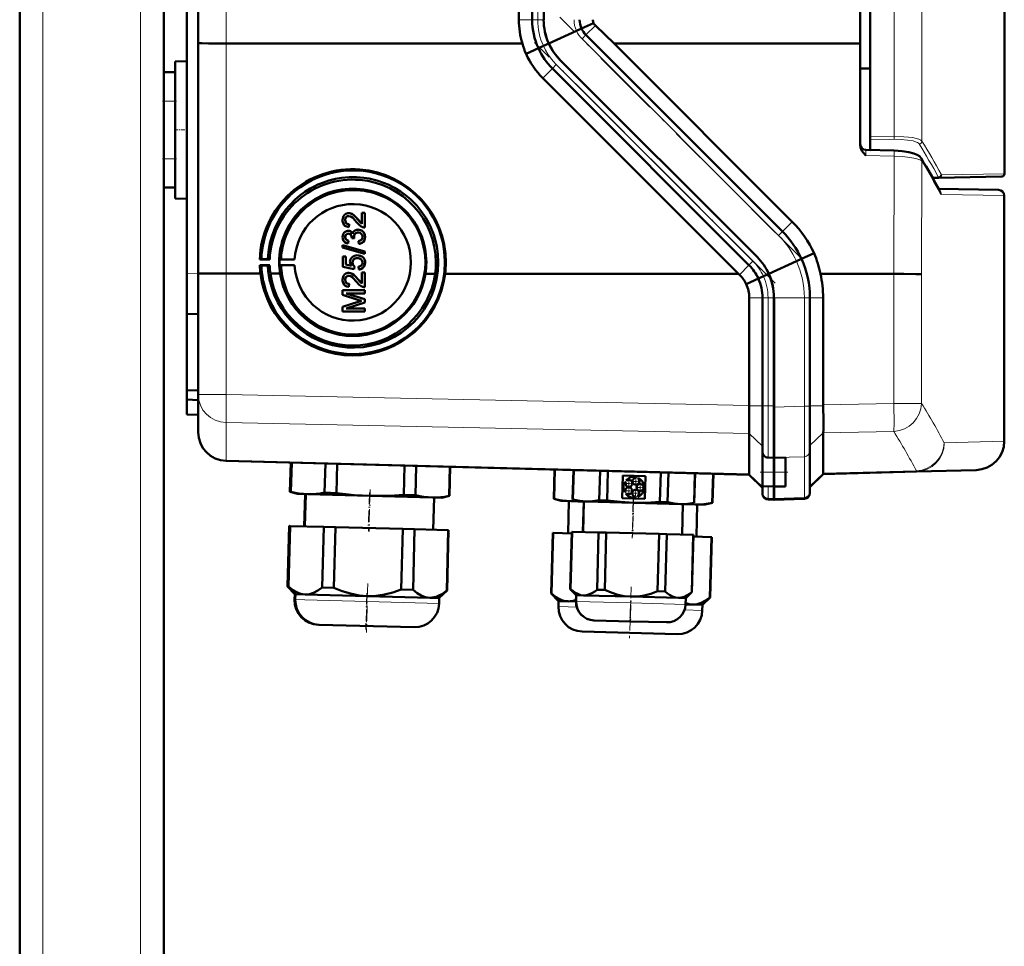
# Model space of a CAD drawing. Extents: x -2065 to 2446, y -1996 to 695.
# Tile 48 of 58: x 597 to 768, y 110 to 271. Entities that reach past the tile are written whole.
import ezdxf

# ---------------------------------------------------------------- set-up
doc = ezdxf.new("R2010")
doc.units = 0
doc.linetypes.add('DASHDOT', pattern=[18.5, 12, -3, 0.5, -3])

msp = doc.modelspace()

# ---------------------------------------------------------------- linework, layer by layer
at = {"color": 7, "linetype": 'DASHDOT', "lineweight": 18}
for p, q in [((600.57, -468.38), (600.57, 491.62)), ((617.57, -468.38), (617.57, 491.62)), ((732.17, 229.43), (690.38, 271.22)), ((727.75, 225.01), (685.96, 266.8))]:
    msp.add_line(p, q, dxfattribs=at)
at = {"color": 7, "lineweight": 50}
for p, q in [((596.57, -112.23), (596.57, 411.62)), ((744.28, 382.83), (744.28, 250.42)), ((621.57, 261.62), (621.57, 371.62)), ((627.57, 266.7), (627.57, 366.53)), ((742.56, 266.6), (742.56, 366.64)), ((683.27, 270.76), (683.27, 362.47)), ((685.57, 362.47), (685.57, 270.76)), ((687.57, 362.47), (687.57, 270.76)), ((625.57, 226.68), (625.57, 315.69)), ((767.57, 315.13), (767.57, 244)), ((693.26, 268.81), (688.45, 266.62)), ((694.14, 269.21), (693.26, 268.81)), ((696.23, 270.15), (694.14, 269.21)), ((699.78, 266.61), (696.54, 269.73)), ((729.05, 233.97), (694.91, 268.11)), ((627.57, 226.71), (627.57, 266.7)), ((683.88, 266.62), (632.43, 266.64)), ((684.51, 264.81), (686.65, 265.79)), ((686.65, 265.79), (687.53, 266.19)), ((687.53, 266.19), (688.47, 266.62)), ((742.56, 266.6), (699.78, 266.61)), ((730.74, 235.65), (699.78, 266.61)), ((742.56, 266.6), (742.56, 248.88)), ((623.57, 263.51), (625.57, 263.56)), ((623.57, 263.51), (625.57, 263.56)), ((623.57, 239.72), (623.57, 263.51)), ((724.63, 229.55), (690.49, 263.69)), ((724.64, 229.55), (690.49, 263.69)), ((723.22, 228.13), (689.08, 262.27)), ((744.28, 262.3), (742.56, 262.31)), ((621.57, 261.62), (623.57, 261.62)), ((621.57, 256.62), (621.57, 261.62)), ((623.57, 256.62), (623.57, 261.62)), ((721.41, 226.62), (687.42, 260.61)), ((621.57, 256.62), (621.57, 246.62)), ((623.57, 256.62), (623.57, 246.62)), ((744.28, 249.93), (744.28, 250.42)), ((744.28, 248.12), (744.28, 249.93)), ((743.54, 248.14), (744.28, 248.12)), ((743.54, 248.14), (748.45, 248.02)), ((621.57, 241.62), (621.57, 246.62)), ((623.57, 241.62), (623.57, 246.62)), ((756.22, 243.31), (755.11, 243.29)), ((767.07, 243.5), (756.22, 243.31)), ((621.57, -54.83), (621.57, 241.62)), ((621.57, 241.62), (623.57, 241.62)), ((756.15, 241.38), (766.58, 241.2)), ((623.57, 239.72), (625.57, 239.67)), ((767.56, 197.54), (767.56, 240.2)), ((653.36, 237.1), (653.37, 237.1)), ((653.71, 237.15), (653.71, 237.15)), ((655.29, 236.09), (656, 235.33)), ((655.29, 236.08), (655.29, 236.09)), ((656, 235.32), (656, 237.2)), ((656, 237.2), (656.49, 237.2)), ((656, 237.2), (656.01, 237.2)), ((656.01, 237.2), (656.5, 237.2)), ((656.49, 237.2), (656.49, 234.68)), ((656.49, 237.2), (656.5, 237.2)), ((656.5, 237.2), (656.5, 234.68)), ((653.09, 235.96), (653.1, 235.96)), ((653.78, 235.23), (653.73, 234.73)), ((653.73, 234.73), (653.74, 234.73)), ((653.79, 235.23), (653.74, 234.73)), ((653.78, 235.23), (653.79, 235.23)), ((655.34, 234.29), (655.34, 234.29)), ((656.49, 234.68), (656.5, 234.68)), ((653.09, 233.01), (653.1, 233.01)), ((653.34, 234.04), (653.34, 234.05)), ((653.62, 234.09), (653.63, 234.09)), ((654.22, 232.8), (654.23, 232.87)), ((654.67, 232.75), (654.22, 232.8)), ((654.62, 233.07), (654.62, 233.07)), ((654.67, 232.75), (654.68, 232.75)), ((654.97, 234.23), (654.98, 234.24)), ((656.54, 233.02), (656.55, 233.02)), ((652.64, 231.58), (652.65, 231.59)), ((652.64, 231.58), (656.49, 230.5)), ((652.64, 231.18), (652.64, 231.58)), ((656.49, 230.09), (652.64, 231.18)), ((652.65, 231.59), (656.5, 230.5)), ((653.68, 232.36), (653.63, 231.87)), ((653.63, 231.87), (653.64, 231.87)), ((653.69, 232.36), (653.64, 231.87)), ((653.68, 232.36), (653.69, 232.36)), ((655.41, 232.31), (655.42, 232.32)), ((655.46, 231.82), (655.41, 232.31)), ((655.76, 231.88), (655.77, 231.88)), ((638.26, 229.11), (638.54, 229.18)), ((638.54, 229.18), (639.65, 229.15)), ((639.65, 229.15), (639.98, 229.11)), ((641.7, 229.11), (641.95, 229.16)), ((641.95, 229.16), (644.32, 229.11)), ((652.69, 229.65), (653.19, 229.65)), ((652.69, 227.82), (652.69, 229.65)), ((652.69, 229.65), (652.7, 229.65)), ((652.7, 229.65), (653.19, 229.65)), ((653.19, 229.65), (653.19, 228.22)), ((653.19, 229.65), (653.19, 228.22)), ((653.19, 229.65), (653.19, 229.65)), ((654.71, 229.77), (654.72, 229.77)), ((655.17, 229.84), (655.18, 229.84)), ((656.08, 229.55), (656.08, 229.55)), ((656.49, 230.5), (656.49, 230.09)), ((656.49, 230.5), (656.5, 230.5)), ((656.49, 230.09), (656.5, 230.09)), ((656.5, 230.5), (656.5, 230.09)), ((732.34, 229.21), (731.46, 228.81)), ((734.52, 230.19), (732.35, 229.21)), ((639.98, 229.11), (638.26, 229.11)), ((638.54, 228.08), (638.27, 228.1)), ((638.27, 228.1), (639.98, 228.1)), ((639.65, 228.09), (638.54, 228.08)), ((639.98, 228.1), (639.65, 228.09)), ((644.32, 229.11), (641.7, 229.11)), ((641.95, 228.09), (641.7, 228.11)), ((641.7, 228.11), (644.32, 228.11)), ((644.32, 228.11), (641.95, 228.09)), ((654.67, 227.42), (652.69, 227.82)), ((653.19, 228.22), (654.18, 228.03)), ((653.19, 228.22), (654.18, 228.03)), ((653.19, 228.22), (653.19, 228.22)), ((654.37, 228.58), (654.38, 228.58)), ((654.72, 227.92), (654.67, 227.42)), ((654.73, 227.92), (654.68, 227.42)), ((654.72, 227.92), (654.73, 227.92)), ((655.46, 227.37), (655.41, 227.87)), ((655.41, 227.87), (655.42, 227.87)), ((655.78, 227.44), (655.79, 227.44)), ((656.54, 228.57), (656.55, 228.57)), ((731.46, 228.81), (726.65, 226.62)), ((625.57, 219.69), (625.57, 226.68)), ((627.57, 205.65), (627.57, 226.71)), ((632.43, 226.65), (638.38, 226.65)), ((641.79, 226.65), (640.1, 226.65)), ((653.36, 226.73), (653.37, 226.73)), ((653.71, 226.78), (653.71, 226.78)), ((654.67, 227.42), (654.68, 227.42)), ((656, 224.94), (656, 226.83)), ((656, 226.83), (656.49, 226.83)), ((656, 226.83), (656.01, 226.83)), ((656.01, 226.83), (656.5, 226.83)), ((656.49, 226.83), (656.49, 224.31)), ((656.49, 226.83), (656.5, 226.83)), ((656.5, 226.83), (656.5, 224.31)), ((668.73, 226.64), (667.03, 226.64)), ((670.44, 226.63), (684.86, 226.63)), ((684.86, 226.63), (721.41, 226.62)), ((721.56, 226.47), (721.41, 226.62)), ((722.75, 224.84), (724.85, 225.79)), ((724.85, 225.79), (725.74, 226.19)), ((725.74, 226.19), (726.68, 226.62)), ((735.63, 226.61), (748.38, 226.61)), ((653.09, 225.58), (653.1, 225.59)), ((653.78, 224.85), (653.73, 224.36)), ((653.73, 224.36), (653.74, 224.36)), ((653.79, 224.86), (653.74, 224.36)), ((653.78, 224.85), (653.79, 224.86)), ((655.29, 225.71), (656, 224.95)), ((655.29, 225.71), (655.29, 225.71)), ((656.49, 224.31), (656.5, 224.31)), ((652.64, 223.77), (656.49, 223.77)), ((652.64, 222.96), (652.64, 223.77)), ((652.64, 223.77), (652.65, 223.77)), ((655.3, 222.1), (652.64, 222.96)), ((652.65, 223.77), (656.5, 223.77)), ((653.24, 223.23), (656.5, 222.2)), ((653.24, 223.22), (656.49, 222.2)), ((656.49, 223.22), (653.24, 223.22)), ((656.49, 223.77), (656.49, 223.22)), ((656.49, 223.77), (656.5, 223.77)), ((656.49, 223.22), (656.5, 223.23)), ((656.5, 223.77), (656.5, 223.23)), ((723.27, 203.76), (723.27, 222.47)), ((725.57, 203.67), (725.57, 222.47)), ((727.56, 203.47), (727.56, 222.47)), ((727.57, 203.67), (727.57, 222.47)), ((733.81, 203.62), (733.81, 222.47)), ((736.1, 203.85), (736.1, 222.47)), ((652.64, 220.88), (655.35, 221.74)), ((652.64, 220.06), (652.64, 220.88)), ((652.64, 220.88), (652.65, 220.88)), ((652.65, 220.88), (655.35, 221.74)), ((656.49, 221.63), (653.24, 220.61)), ((653.24, 220.61), (656.5, 220.61)), ((653.24, 220.61), (656.49, 220.61)), ((656.49, 222.2), (656.49, 221.63)), ((656.49, 222.2), (656.5, 222.2)), ((656.49, 221.63), (656.5, 221.63)), ((656.49, 220.61), (656.49, 220.06)), ((656.49, 220.61), (656.5, 220.61)), ((656.5, 222.2), (656.5, 221.63)), ((656.5, 220.61), (656.5, 220.07)), ((627.57, 219.62), (625.57, 219.69)), ((625.57, 219.69), (625.57, 206.38)), ((656.49, 220.06), (652.64, 220.06)), ((656.49, 220.06), (656.5, 220.07)), ((625.57, 206.38), (627.57, 206.41)), ((625.57, 206.38), (625.57, 204.78)), ((627.57, 199.11), (627.57, 205.65)), ((625.57, 202.19), (625.57, 204.78)), ((625.57, 204.78), (627.57, 204.69)), ((723.27, 203.76), (723.26, 203.67)), ((725.57, 201.07), (725.57, 203.67)), ((727.57, 194.66), (727.57, 203.67)), ((733.81, 195.83), (733.81, 203.62)), ((736.1, 203.85), (736.1, 203.67)), ((625.57, 202.19), (627.57, 202.12)), ((727.56, 194.71), (727.56, 203.47)), ((725.57, 198.63), (725.57, 201.07)), ((723.26, 198.91), (723.27, 198.89)), ((723.27, 198.89), (723.27, 191.86)), ((725.57, 196.76), (725.57, 198.63)), ((736.1, 191.97), (736.1, 198.98)), ((725.57, 195.71), (725.57, 196.76)), ((725.57, 192.16), (725.57, 195.71)), ((733.81, 188.76), (733.81, 195.83)), ((723.27, 191.73), (632.43, 194.11)), ((643.5, 188.76), (643.63, 193.81)), ((643.5, 188.76), (643.63, 193.81)), ((643.5, 188.76), (643.63, 193.81)), ((643.55, 188.76), (643.69, 193.81)), ((643.56, 188.76), (643.69, 193.81)), ((643.61, 188.76), (643.74, 193.81)), ((643.62, 188.76), (643.75, 193.81)), ((643.67, 188.76), (643.8, 193.81)), ((649.51, 188.61), (649.65, 193.66)), ((651.57, 188.55), (651.7, 193.6)), ((663.26, 188.25), (663.39, 193.3)), ((665.31, 188.19), (665.44, 193.24)), ((726.53, 194.69), (727.57, 194.66)), ((727.56, 194.66), (729.56, 194.73)), ((727.56, 194.66), (727.56, 194.71)), ((727.56, 194.66), (727.56, 192.16)), ((727.57, 192.16), (727.57, 194.66)), ((729.56, 192.16), (729.56, 194.73)), ((671.16, 188.04), (671.29, 193.09)), ((671.21, 188.04), (671.34, 193.09)), ((689.31, 187.56), (689.44, 192.61)), ((689.36, 187.56), (689.5, 192.61)), ((692.59, 187.41), (692.73, 192.53)), ((692.62, 187.41), (692.75, 192.53)), ((692.65, 187.41), (692.78, 192.53)), ((697.23, 187.29), (697.37, 192.41)), ((698.58, 187.25), (698.71, 192.37)), ((701.2, 187.63), (701.3, 191.58)), ((701.3, 191.58), (705.26, 191.48)), ((707.75, 187.01), (707.89, 192.13)), ((709.1, 186.98), (709.23, 192.1)), ((713.68, 186.86), (713.82, 191.98)), ((713.71, 186.86), (713.85, 191.98)), ((716.85, 186.84), (716.98, 191.89)), ((716.9, 186.84), (717.04, 191.89)), ((723.27, 191.73), (725.57, 189.43)), ((725.57, 192.16), (725.57, 189.73)), ((727.56, 189.66), (727.56, 192.16)), ((727.57, 189.66), (727.57, 192.16)), ((729.56, 192.16), (729.56, 189.7)), ((736.1, 191.84), (733.81, 189.55)), ((736.1, 191.84), (752.3, 192.26)), ((736.1, 191.97), (736.1, 191.96)), ((762.69, 192.54), (752.3, 192.26)), ((701.81, 190.42), (701.7, 190.5)), ((701.92, 190.79), (702.03, 190.7)), ((703.61, 191.17), (703.66, 191.3)), ((704, 191.18), (703.95, 191.05)), ((705.26, 191.48), (705.16, 187.52)), ((644.79, 188.38), (643.5, 188.76)), ((643.5, 188.76), (643.55, 188.76)), ((644.79, 188.38), (643.5, 188.76)), ((643.6, 188.75), (643.55, 188.76)), ((643.56, 188.76), (643.61, 188.76)), ((644.85, 188.38), (643.56, 188.76)), ((643.65, 188.75), (643.61, 188.76)), ((643.62, 188.76), (643.67, 188.76)), ((644.91, 188.38), (643.62, 188.76)), ((644.85, 188.38), (644.79, 188.38)), ((644.91, 188.38), (644.85, 188.38)), ((646.58, 188.33), (644.91, 188.38)), ((646.14, 188.35), (645.99, 182.75)), ((646.14, 188.35), (646, 182.75)), ((646.14, 188.35), (646, 182.75)), ((646.2, 188.35), (646.05, 182.75)), ((646.26, 188.34), (646.11, 182.75)), ((657.4, 188.05), (646.58, 188.33)), ((649.51, 188.61), (651.57, 188.55)), ((663.26, 188.25), (665.31, 188.19)), ((701.65, 188.69), (701.77, 188.77)), ((701.97, 188.47), (701.85, 188.39)), ((705.01, 189.33), (704.88, 189.33)), ((704.89, 189.69), (705.02, 189.69)), ((725.57, 188.61), (725.57, 189.73)), ((725.57, 189.73), (727.57, 189.66)), ((725.57, 188.4), (725.57, 188.61)), ((729.56, 189.7), (727.56, 189.66)), ((727.56, 187.6), (727.56, 189.66)), ((727.57, 187.6), (727.57, 189.66)), ((733.81, 188.55), (733.81, 188.76)), ((668.23, 187.77), (657.4, 188.05)), ((669.9, 187.72), (668.23, 187.77)), ((668.55, 187.76), (668.4, 182.16)), ((669.9, 187.72), (671.21, 188.04)), ((671.16, 188.04), (671.21, 188.04)), ((689.31, 187.56), (689.36, 187.56)), ((690.6, 187.18), (689.31, 187.56)), ((692.28, 187.14), (690.6, 187.18)), ((691.95, 187.15), (691.81, 181.55)), ((693.66, 187.1), (692.28, 187.14)), ((692.59, 187.41), (692.62, 187.41)), ((693.63, 187.1), (692.59, 187.41)), ((692.62, 187.41), (692.65, 187.41)), ((693.66, 187.1), (692.62, 187.41)), ((693.66, 187.1), (693.63, 187.1)), ((694.93, 187.07), (693.66, 187.1)), ((694.53, 187.08), (694.39, 181.78)), ((694.56, 187.08), (694.42, 181.78)), ((703.16, 186.85), (694.93, 187.07)), ((697.23, 187.29), (698.58, 187.25)), ((705.16, 187.52), (701.2, 187.63)), ((711.38, 186.64), (703.16, 186.85)), ((703.57, 187.78), (703.53, 187.92)), ((703.87, 188.02), (703.91, 187.89)), ((707.75, 187.01), (709.1, 186.98)), ((712.65, 186.6), (711.38, 186.64)), ((711.76, 186.63), (711.62, 181.33)), ((712.65, 186.6), (713.71, 186.86)), ((713.92, 186.57), (712.66, 186.6)), ((713.68, 186.86), (713.71, 186.86)), ((715.59, 186.53), (713.92, 186.57)), ((714.25, 186.56), (714.1, 180.97)), ((715.59, 186.53), (716.9, 186.84)), ((716.85, 186.84), (716.9, 186.84)), ((726.53, 187.4), (727.57, 187.37)), ((727.56, 187.37), (727.56, 187.6)), ((732.85, 187.55), (727.56, 187.37)), ((727.57, 187.37), (727.57, 187.6)), ((643.07, 172.31), (643.35, 182.82)), ((643.07, 172.31), (643.35, 182.82)), ((643.07, 172.31), (643.35, 182.82)), ((643.4, 182.82), (643.12, 172.31)), ((643.13, 172.31), (643.4, 182.82)), ((643.46, 182.81), (643.18, 172.31)), ((643.19, 172.31), (643.46, 182.81)), ((643.51, 182.81), (643.24, 172.31)), ((643.4, 182.82), (643.35, 182.82)), ((643.46, 182.81), (643.4, 182.82)), ((643.4, 182.82), (643.4, 182.82)), ((643.51, 182.81), (643.46, 182.81)), ((643.51, 182.81), (649.36, 182.66)), ((649.36, 182.66), (649.08, 172.16)), ((651.41, 182.61), (649.36, 182.66)), ((651.41, 182.61), (651.14, 172.1)), ((651.41, 182.61), (663.1, 182.3)), ((663.1, 182.3), (662.83, 171.8)), ((665.16, 182.25), (663.1, 182.3)), ((665.16, 182.25), (664.88, 171.74)), ((665.16, 182.25), (671, 182.09)), ((671, 182.09), (670.73, 171.59)), ((670.78, 171.59), (671.05, 182.09)), ((671.05, 182.09), (671, 182.09)), ((688.88, 171.11), (689.16, 181.62)), ((689.21, 181.62), (688.93, 171.11)), ((689.21, 181.62), (689.16, 181.62)), ((689.21, 181.62), (692.44, 181.53)), ((692.18, 171.87), (692.45, 181.83)), ((692.21, 171.87), (692.47, 181.83)), ((692.5, 181.83), (692.24, 171.87)), ((692.47, 181.83), (692.45, 181.83)), ((692.5, 181.83), (692.47, 181.83)), ((692.5, 181.83), (697.09, 181.71)), ((697.09, 181.71), (696.83, 171.75)), ((698.43, 181.68), (697.09, 181.71)), ((698.43, 181.68), (698.17, 171.72)), ((698.43, 181.68), (707.61, 181.44)), ((707.61, 181.44), (707.35, 171.48)), ((708.95, 181.4), (707.61, 181.44)), ((708.95, 181.4), (708.69, 171.44)), ((708.95, 181.4), (713.54, 181.28)), ((713.54, 181.28), (713.28, 171.32)), ((713.31, 171.32), (713.57, 181.28)), ((713.57, 181.28), (713.54, 181.28)), ((713.56, 180.98), (716.7, 180.9)), ((716.7, 180.9), (716.42, 170.39)), ((716.47, 170.39), (716.75, 180.9)), ((716.75, 180.9), (716.7, 180.9)), ((644.34, 170.98), (643.07, 172.31)), ((643.07, 172.31), (643.12, 172.31)), ((644.34, 170.98), (643.07, 172.31)), ((644.34, 170.98), (643.07, 172.31)), ((643.16, 172.27), (643.12, 172.31)), ((643.13, 172.31), (643.18, 172.31)), ((644.39, 170.98), (643.13, 172.31)), ((643.22, 172.27), (643.18, 172.31)), ((643.19, 172.31), (643.24, 172.31)), ((644.45, 170.98), (643.19, 172.31)), ((649.08, 172.16), (651.14, 172.1)), ((662.83, 171.8), (664.88, 171.74)), ((669.44, 170.32), (670.78, 171.59)), ((670.73, 171.59), (670.78, 171.59)), ((688.88, 171.11), (688.93, 171.11)), ((690.15, 169.78), (688.88, 171.11)), ((692.18, 171.87), (692.21, 171.87)), ((693.21, 170.8), (692.18, 171.87)), ((692.21, 171.87), (692.24, 171.87)), ((693.23, 170.8), (692.21, 171.87)), ((696.83, 171.75), (698.17, 171.72)), ((707.35, 171.48), (708.69, 171.44)), ((712.23, 170.3), (713.31, 171.32)), ((713.28, 171.32), (713.31, 171.32)), ((644.34, 170.98), (644.31, 170.03)), ((644.34, 170.98), (644.31, 170.03)), ((644.34, 170.98), (644.31, 170.03)), ((644.4, 170.98), (644.34, 170.98)), ((644.39, 170.98), (644.37, 170.03)), ((644.45, 170.98), (644.39, 170.98)), ((644.45, 170.98), (644.43, 170.03)), ((646.13, 170.93), (644.45, 170.98)), ((656.95, 170.65), (646.13, 170.93)), ((667.77, 170.37), (656.95, 170.65)), ((669.44, 170.32), (667.77, 170.37)), ((669.44, 170.32), (669.42, 169.37)), ((690.15, 169.78), (690.12, 168.83)), ((691.82, 169.74), (690.15, 169.78)), ((693.18, 169.7), (691.82, 169.74)), ((693.21, 170.8), (693.18, 169.71)), ((693.23, 170.8), (693.21, 169.71)), ((693.23, 170.8), (693.21, 170.8)), ((694.51, 170.76), (693.23, 170.8)), ((702.73, 170.55), (694.51, 170.76)), ((710.96, 170.33), (702.73, 170.55)), ((712.23, 170.3), (710.96, 170.33)), ((712.23, 170.3), (712.2, 169.21)), ((715.14, 169.13), (716.47, 170.39)), ((716.42, 170.39), (716.47, 170.39)), ((713.46, 169.17), (712.2, 169.2)), ((715.14, 169.13), (713.46, 169.17)), ((715.14, 169.13), (715.11, 168.17)), ((696.32, 166.43), (696.29, 166.43)), ((702.62, 166.26), (696.32, 166.43)), ((708.92, 166.1), (702.62, 166.26)), ((648.5, 165.68), (648.44, 165.68)), ((648.55, 165.68), (648.5, 165.68)), ((665.07, 165.24), (648.56, 165.68)), ((710.76, 164.05), (694.25, 164.48))]:
    msp.add_line(p, q, dxfattribs=at)
at = {"color": 7, "lineweight": 18}
for p, q in [((600.57, -112.23), (600.57, 411.62)), ((617.57, -59.25), (617.57, 411.62)), ((753.27, 383.59), (753.27, 249.66)), ((748.41, 250.48), (748.41, 382.77)), ((632.43, 266.64), (632.43, 366.6)), ((686.53, 362.47), (686.53, 270.76)), ((683.27, 270.76), (685.57, 270.76)), ((686.53, 270.76), (685.57, 270.76)), ((686.53, 270.76), (687.57, 270.76)), ((694.14, 269.21), (694.14, 269.21)), ((696.54, 269.73), (694.91, 268.11)), ((694.23, 267.43), (694.91, 268.11)), ((728.37, 233.28), (694.23, 267.43)), ((632.43, 226.65), (632.43, 266.64)), ((686.65, 265.79), (686.65, 265.79)), ((687.42, 260.61), (689.08, 262.27)), ((689.76, 262.96), (689.08, 262.27)), ((723.9, 228.81), (689.76, 262.96)), ((621.57, 256.62), (623.57, 256.62)), ((744.28, 250.42), (748.41, 250.48)), ((748.41, 249.99), (744.28, 249.93)), ((621.57, 246.62), (623.57, 246.62)), ((748.45, 247.05), (743.54, 247.17)), ((748.38, 226.61), (748.45, 247.05)), ((753.27, 246.16), (753.2, 226.54)), ((756.09, 243.44), (755.04, 243.42)), ((756.71, 243.81), (767.57, 244)), ((756.35, 241.01), (756.34, 241.04)), ((767.56, 240.2), (756.63, 240.39)), ((730.74, 235.65), (729.05, 233.97)), ((728.37, 233.28), (729.05, 233.97)), ((732.35, 229.21), (732.34, 229.21)), ((721.56, 226.47), (723.22, 228.13)), ((723.9, 228.81), (723.22, 228.13)), ((625.57, 226.68), (627.57, 226.61)), ((632.43, 205.65), (632.43, 226.65)), ((724.85, 225.79), (724.85, 225.79)), ((748.38, 204.11), (748.38, 226.61)), ((753.2, 226.54), (753.2, 204.11)), ((723.27, 222.47), (725.57, 222.47)), ((725.57, 222.47), (726.53, 222.47)), ((726.53, 222.47), (727.57, 222.47)), ((726.53, 222.47), (726.53, 203.67)), ((732.85, 222.47), (727.56, 222.47)), ((732.85, 222.47), (733.81, 222.47)), ((732.85, 203.62), (732.85, 222.47)), ((736.1, 222.47), (733.81, 222.47)), ((632.43, 205.65), (627.57, 205.65)), ((632.43, 205.65), (723.27, 203.76)), ((723.26, 203.67), (725.57, 203.67)), ((726.53, 203.67), (725.57, 203.67)), ((726.53, 203.67), (727.57, 203.67)), ((726.53, 194.7), (726.53, 203.67)), ((727.56, 203.47), (732.85, 203.62)), ((733.81, 203.62), (732.85, 203.62)), ((736.1, 203.67), (733.81, 203.67)), ((748.38, 204.11), (736.1, 203.85)), ((748.38, 204.11), (753.2, 204.11)), ((723.27, 198.89), (632.43, 200.78)), ((632.43, 200.78), (632.43, 194.24)), ((723.26, 198.91), (725.57, 196.67)), ((736.1, 199.02), (733.81, 196.79)), ((736.1, 198.98), (748.38, 199.24)), ((757.14, 197.26), (767.56, 197.54)), ((632.43, 194.24), (723.27, 191.86)), ((632.43, 194.24), (632.43, 194.11)), ((726.53, 194.7), (727.57, 194.66)), ((726.53, 194.69), (726.53, 194.7)), ((732.85, 194.85), (727.56, 194.71)), ((732.85, 187.78), (732.85, 194.85)), ((723.27, 191.85), (725.57, 189.61)), ((725.57, 192.16), (727.57, 192.16)), ((729.56, 192.16), (727.56, 192.16)), ((736.1, 191.96), (733.81, 189.73)), ((752.3, 192.39), (736.1, 191.97)), ((752.3, 192.26), (752.3, 192.39)), ((726.53, 187.64), (726.53, 189.7)), ((726.53, 187.64), (727.57, 187.6)), ((726.53, 187.4), (726.53, 187.64)), ((732.85, 187.78), (727.56, 187.6)), ((732.85, 187.55), (732.85, 187.78)), ((644.37, 170.03), (644.31, 170.03)), ((644.43, 170.03), (644.37, 170.03)), ((646.1, 169.98), (644.43, 170.03)), ((656.92, 169.7), (646.1, 169.98)), ((669.42, 169.37), (656.92, 169.7)), ((693.21, 169.71), (693.18, 169.71)), ((702.7, 169.46), (693.21, 169.71)), ((712.2, 169.21), (702.7, 169.46)), ((691.8, 168.78), (690.12, 168.83)), ((693.3, 168.75), (691.8, 168.78)), ((715.11, 168.17), (712.03, 168.25))]:
    msp.add_line(p, q, dxfattribs=at)
at = {"color": 7, "linetype": 'DASHDOT', "lineweight": 18, "ltscale": 0.060001}
for p, q in [((621.37, 256.62), (623.77, 256.62)), ((621.37, 246.62), (623.77, 246.62))]:
    msp.add_line(p, q, dxfattribs=at)
at = {"color": 7, "linetype": 'DASHDOT', "lineweight": 18, "ltscale": 0.059999}
msp.add_line((623.37, 251.62), (625.77, 251.62), dxfattribs=at)
at = {"color": 7, "linetype": 'DASHDOT', "lineweight": 18, "ltscale": 0.119882}
msp.add_line((725.17, 192.16), (729.96, 192.16), dxfattribs=at)
at = {"color": 7, "linetype": 'DASHDOT', "lineweight": 18, "ltscale": 0.039}
for p, q in [((703.15, 190.21), (701.59, 190.21)), ((702.37, 190.99), (702.37, 189.43)), ((704.37, 190.57), (702.81, 190.57)), ((703.59, 191.35), (703.59, 189.79)), ((704.31, 190.3), (704.31, 188.74)), ((703.12, 188.94), (701.56, 188.94)), ((702.34, 189.72), (702.34, 188.16)), ((704.32, 188.52), (702.76, 188.52)), ((705.09, 189.52), (703.53, 189.52))]:
    msp.add_line(p, q, dxfattribs=at)
at = {"color": 7, "linetype": 'DASHDOT', "lineweight": 18, "ltscale": 0.168016}
for p, q in [((657.3, 188.61), (657.13, 181.9)), ((657.36, 188.61), (657.18, 181.89)), ((703.11, 187.41), (702.94, 180.7))]:
    msp.add_line(p, q, dxfattribs=at)
at = {"color": 7, "linetype": 'DASHDOT', "lineweight": 18, "ltscale": 0.183048}
msp.add_line((657.43, 189.16), (657.24, 181.84), dxfattribs=at)
at = {"color": 7, "linetype": 'DASHDOT', "lineweight": 18, "ltscale": 0.039001}
msp.add_line((703.54, 189.3), (703.54, 187.74), dxfattribs=at)
at = {"color": 7, "linetype": 'DASHDOT', "lineweight": 18, "ltscale": 0.159016}
msp.add_line((703.14, 187.38), (702.98, 181.03), dxfattribs=at)
at = {"color": 7, "linetype": 'DASHDOT', "lineweight": 18, "ltscale": 0.171052}
msp.add_line((703.18, 187.82), (703, 180.98), dxfattribs=at)
at = {"color": 7, "linetype": 'DASHDOT', "lineweight": 18, "ltscale": 0.212292}
msp.add_line((657, 172.81), (656.78, 164.32), dxfattribs=at)
at = {"color": 7, "linetype": 'DASHDOT', "lineweight": 18, "ltscale": 0.159002}
msp.add_line((656.85, 171.18), (656.68, 164.82), dxfattribs=at)
at = {"color": 7, "linetype": 'DASHDOT', "lineweight": 18, "ltscale": 0.168715}
msp.add_line((702.78, 172.28), (702.6, 165.53), dxfattribs=at)
at = {"color": 7, "linetype": 'DASHDOT', "lineweight": 18, "ltscale": 0.133699}
msp.add_line((656.88, 170.25), (656.74, 164.91), dxfattribs=at)
at = {"color": 7, "linetype": 'DASHDOT', "lineweight": 18, "ltscale": 0.100908}
msp.add_line((702.69, 169.88), (702.58, 165.84), dxfattribs=at)
at = {"color": 7, "linetype": 'DASHDOT', "lineweight": 18, "ltscale": 0.143425}
msp.add_line((702.63, 169.09), (702.48, 163.35), dxfattribs=at)
at = {"color": 7, "lineweight": 50}
for points in [[(627.57, 266.7), (627.57, 266.7), (627.57, 266.7), (627.57, 266.7), (627.64, 266.69), (628.2, 266.67), (629.36, 266.65), (632.43, 266.64)], [(690.49, 263.69), (690.01, 264.2), (689.57, 264.75), (689.17, 265.33), (688.8, 265.96), (688.47, 266.62)], [(743.54, 247.17), (743.05, 247.69), (742.84, 247.98), (742.7, 248.26), (742.6, 248.56), (742.56, 248.88)], [(753.14, 246.68), (752.84, 247.03), (752.42, 247.31), (751.86, 247.54), (751, 247.76), (749.8, 247.94), (748.45, 248.02)], [(669.26, 228.62), (669.19, 230.03), (668.99, 231.42), (668.79, 232.33), (668.47, 233.38), (667.96, 234.68), (667.55, 235.53), (667.08, 236.35), (666.26, 237.56), (665.52, 238.46), (664.99, 239.03), (664.42, 239.57), (663.56, 240.3), (662.68, 240.93), (661.66, 241.55), (660.53, 242.12), (659.94, 242.38), (658.61, 242.83), (657.24, 243.17), (656.31, 243.31), (655.07, 243.42), (653.81, 243.42), (652.48, 243.3), (651.4, 243.11), (650.26, 242.83), (649.3, 242.51), (648.36, 242.12), (647.7, 241.8), (647.01, 241.42), (646.09, 240.85), (645.23, 240.21), (644.41, 239.51), (643.41, 238.49), (642.8, 237.77), (642.25, 237.01), (641.56, 235.9), (641.45, 235.71), (640.87, 234.51), (640.39, 233.27), (640.02, 231.92), (639.81, 230.83), (639.75, 230.37), (639.65, 229.15)], [(652.64, 235.97), (652.67, 236.25), (652.72, 236.46), (652.81, 236.66), (653, 236.88), (653.23, 237.04), (653.36, 237.1)], [(653.52, 236.63), (653.37, 236.55), (653.19, 236.36), (653.1, 236.12), (653.09, 235.96)], [(653.52, 236.63), (653.37, 236.55), (653.23, 236.41), (653.15, 236.26), (653.1, 235.96)], [(653.71, 237.15), (654, 237.12), (654.34, 236.98), (654.6, 236.8), (655.01, 236.41), (655.29, 236.09)], [(653.71, 237.15), (653.9, 237.14), (654.28, 237.01), (654.61, 236.79), (654.9, 236.52), (655.29, 236.08)], [(655.05, 235.62), (654.47, 236.26), (654.34, 236.38), (654.05, 236.58), (653.71, 236.66)], [(655.29, 236.08), (655.69, 235.6), (656, 235.32)], [(653.73, 234.73), (653.37, 234.81), (653.05, 234.98), (652.91, 235.11), (652.73, 235.43), (652.65, 235.79), (652.64, 235.97)], [(653.09, 235.96), (653.15, 235.62), (653.27, 235.43), (653.45, 235.29), (653.67, 235.23), (653.78, 235.23)], [(653.1, 235.96), (653.12, 235.74), (653.18, 235.57), (653.35, 235.36), (653.6, 235.25), (653.79, 235.23)], [(656.15, 234.73), (655.89, 234.85), (655.54, 235.1), (655.05, 235.62)], [(655.34, 234.29), (655.73, 234.23), (655.96, 234.12), (656.17, 233.96), (656.33, 233.77), (656.5, 233.41), (656.55, 233.02)], [(655.34, 234.29), (655.53, 234.27), (655.9, 234.15), (656.21, 233.91), (656.43, 233.58), (656.53, 233.2), (656.54, 233.02)], [(652.64, 232.99), (652.67, 233.26), (652.82, 233.64), (652.94, 233.8), (653.1, 233.93), (653.34, 234.04)], [(653.63, 231.87), (653.32, 231.96), (653.03, 232.13), (652.81, 232.37), (652.68, 232.67), (652.64, 232.99)], [(653.46, 233.57), (653.27, 233.46), (653.14, 233.29), (653.09, 233.08), (653.09, 233.01)], [(653.09, 233.01), (653.11, 232.82), (653.25, 232.56), (653.41, 232.45), (653.68, 232.36)], [(653.46, 233.57), (653.26, 233.44), (653.13, 233.23), (653.1, 233.01)], [(653.1, 233.01), (653.12, 232.82), (653.19, 232.65), (653.32, 232.51), (653.48, 232.42), (653.69, 232.36)], [(653.62, 234.09), (653.82, 234.07), (654, 234), (654.16, 233.88), (654.34, 233.65), (654.39, 233.56)], [(653.63, 234.09), (653.82, 234.07), (654.01, 234), (654.17, 233.89), (654.3, 233.74), (654.39, 233.58)], [(654.23, 232.87), (654.21, 233.08), (654.09, 233.37), (653.94, 233.52), (653.84, 233.56), (653.64, 233.6)], [(654.39, 233.56), (654.44, 233.74), (654.59, 233.98), (654.73, 234.11), (654.97, 234.23)], [(655.09, 233.76), (654.94, 233.68), (654.74, 233.49), (654.63, 233.22), (654.62, 233.07)], [(655.09, 233.76), (654.93, 233.68), (654.79, 233.56), (654.69, 233.41), (654.62, 233.16), (654.62, 233.07)], [(656.1, 233.03), (656.09, 233.15), (656.03, 233.39), (655.88, 233.58), (655.68, 233.72), (655.45, 233.79), (655.33, 233.79)], [(655.59, 232.36), (655.81, 232.46), (655.97, 232.6), (656.08, 232.85), (656.1, 233.03)], [(656.54, 233.02), (656.51, 232.72), (656.42, 232.44), (656.25, 232.2), (656.02, 232.01), (655.76, 231.88)], [(656.55, 233.02), (656.51, 232.67), (656.42, 232.44), (656.28, 232.23), (656.01, 232), (655.77, 231.88)], [(653.93, 228.71), (653.96, 228.99), (654.07, 229.25), (654.24, 229.48), (654.46, 229.65), (654.71, 229.77)], [(654.85, 229.3), (654.6, 229.16), (654.48, 229.02), (654.41, 228.85), (654.37, 228.58)], [(654.85, 229.3), (654.62, 229.17), (654.49, 229.02), (654.41, 228.83), (654.38, 228.58)], [(655.17, 229.84), (655.46, 229.82), (655.83, 229.7), (656.08, 229.55)], [(655.18, 229.84), (655.38, 229.83), (655.75, 229.74), (656.08, 229.55)], [(656.1, 228.57), (656.06, 228.84), (655.93, 229.07), (655.83, 229.16), (655.59, 229.29), (655.33, 229.34), (655.2, 229.35)], [(656.08, 229.55), (656.25, 229.4), (656.38, 229.22), (656.48, 229.01), (656.54, 228.79), (656.55, 228.57)], [(656.08, 229.55), (656.31, 229.31), (656.43, 229.12), (656.51, 228.9), (656.54, 228.57)], [(654.18, 228.03), (654.03, 228.28), (653.94, 228.56), (653.93, 228.71)], [(654.37, 228.58), (654.42, 228.27), (654.54, 228.07), (654.72, 227.92)], [(654.38, 228.58), (654.39, 228.42), (654.5, 228.13), (654.73, 227.92)], [(655.62, 227.92), (655.78, 227.99), (655.92, 228.09), (656.03, 228.24), (656.08, 228.4), (656.1, 228.57)], [(656.54, 228.57), (656.52, 228.28), (656.42, 228), (656.26, 227.76), (656.04, 227.56), (655.78, 227.44)], [(656.55, 228.57), (656.51, 228.22), (656.36, 227.87), (656.09, 227.6), (655.79, 227.44)], [(627.57, 226.71), (627.57, 226.71), (627.57, 226.71), (627.57, 226.71), (627.64, 226.7), (628.2, 226.68), (629.36, 226.66), (632.43, 226.65)], [(652.64, 225.6), (652.67, 225.88), (652.72, 226.09), (652.81, 226.29), (653, 226.51), (653.23, 226.67), (653.36, 226.73)], [(653.52, 226.26), (653.37, 226.18), (653.19, 225.99), (653.1, 225.75), (653.09, 225.58)], [(653.52, 226.26), (653.37, 226.18), (653.23, 226.04), (653.15, 225.89), (653.1, 225.59)], [(653.71, 226.78), (654, 226.75), (654.34, 226.61), (654.6, 226.43), (655.01, 226.04), (655.29, 225.71)], [(653.71, 226.78), (653.9, 226.76), (654.28, 226.64), (654.61, 226.42), (654.9, 226.15), (655.29, 225.71)], [(655.05, 225.25), (654.47, 225.89), (654.34, 226.01), (654.05, 226.2), (653.71, 226.29)], [(753.2, 226.54), (752.2, 226.58), (750.09, 226.6)], [(653.73, 224.36), (653.37, 224.44), (653.05, 224.61), (652.91, 224.74), (652.73, 225.06), (652.65, 225.42), (652.64, 225.6)], [(653.09, 225.58), (653.15, 225.25), (653.27, 225.06), (653.45, 224.92), (653.67, 224.86), (653.78, 224.85)], [(653.1, 225.59), (653.12, 225.37), (653.18, 225.2), (653.35, 224.99), (653.6, 224.88), (653.79, 224.86)], [(656.15, 224.36), (655.89, 224.48), (655.54, 224.72), (655.05, 225.25)], [(655.29, 225.71), (655.69, 225.23), (656, 224.94)], [(723.23, 200.65), (723.26, 199.06), (723.26, 198.91)], [(736.17, 200.74), (736.14, 199.53), (736.1, 199.02)], [(646.58, 188.33), (645.86, 188.38), (645.13, 188.46), (644.41, 188.59), (643.67, 188.76)], [(649.51, 188.61), (648.77, 188.48), (648.04, 188.39), (647.31, 188.34), (646.58, 188.33)], [(657.4, 188.05), (656.04, 188.11), (654.68, 188.2), (653.14, 188.35), (651.57, 188.55)], [(663.26, 188.25), (661.68, 188.13), (660.13, 188.06), (658.77, 188.04), (657.4, 188.05)], [(668.23, 187.77), (667.5, 187.81), (666.78, 187.9), (666.05, 188.02), (665.31, 188.19)], [(671.16, 188.04), (670.41, 187.91), (669.68, 187.82), (668.95, 187.77), (668.23, 187.77)], [(692.28, 187.14), (691.55, 187.18), (690.83, 187.27), (690.1, 187.39), (689.36, 187.56)], [(694.93, 187.07), (693.8, 187.17), (692.65, 187.41)], [(697.23, 187.29), (696.07, 187.11), (694.93, 187.07)], [(703.16, 186.85), (700.88, 186.99), (698.58, 187.25)], [(707.75, 187.01), (705.44, 186.87), (703.16, 186.85)], [(711.38, 186.64), (710.25, 186.74), (709.1, 186.98)], [(713.68, 186.86), (712.52, 186.68), (711.38, 186.64)], [(716.85, 186.84), (716.11, 186.71), (715.37, 186.62), (714.65, 186.58), (713.92, 186.57)], [(646.13, 170.93), (645.76, 170.96), (645.39, 171.04), (645.03, 171.16), (644.67, 171.31), (643.95, 171.74), (643.24, 172.31)], [(649.08, 172.16), (648.34, 171.62), (647.6, 171.23), (647.24, 171.1), (646.87, 171), (646.5, 170.94), (646.13, 170.93)], [(656.95, 170.65), (656.23, 170.69), (655.51, 170.77), (654.76, 170.9), (654.02, 171.07), (652.58, 171.51), (651.14, 172.1)], [(662.83, 171.8), (661.36, 171.28), (659.9, 170.91), (659.15, 170.78), (658.39, 170.69), (657.67, 170.65), (656.95, 170.65)], [(667.77, 170.37), (667.4, 170.4), (667.03, 170.47), (666.67, 170.59), (666.31, 170.74), (665.59, 171.17), (664.88, 171.74)], [(670.73, 171.59), (669.99, 171.06), (669.25, 170.67), (668.88, 170.53), (668.51, 170.43), (668.14, 170.38), (667.77, 170.37)], [(691.82, 169.74), (691.45, 169.77), (691.09, 169.84), (690.72, 169.96), (690.36, 170.12), (689.64, 170.54), (688.93, 171.11)], [(694.51, 170.76), (693.99, 170.83), (693.49, 171.01), (692.99, 171.29), (692.61, 171.56), (692.24, 171.87)], [(696.83, 171.75), (696.44, 171.46), (696.05, 171.21), (695.54, 170.96), (695.02, 170.81), (694.51, 170.76)], [(702.73, 170.55), (701.57, 170.65), (700.43, 170.88), (699.3, 171.24), (698.17, 171.72)], [(707.35, 171.48), (706.19, 171.06), (705.04, 170.76), (703.89, 170.59), (702.73, 170.55)], [(710.96, 170.33), (710.44, 170.4), (709.94, 170.58), (709.44, 170.86), (709.06, 171.12), (708.69, 171.44)], [(713.28, 171.32), (712.89, 171.02), (712.5, 170.78), (711.99, 170.52), (711.47, 170.38), (710.96, 170.33)], [(716.42, 170.39), (715.68, 169.86), (714.94, 169.47), (714.57, 169.33), (714.21, 169.24), (713.84, 169.18), (713.46, 169.17)]]:
    msp.add_lwpolyline(points, dxfattribs=at)
at = {"color": 7, "lineweight": 18}
for points in [[(689.76, 262.96), (689.23, 263.53), (688.74, 264.13), (688.3, 264.78), (687.89, 265.47), (687.53, 266.19)], [(748.41, 250.48), (750.09, 250.44), (750.9, 250.37), (751.65, 250.27), (752.24, 250.14), (752.73, 250), (753.07, 249.84), (753.27, 249.66)], [(752.78, 249.17), (752.67, 249.3), (752.49, 249.42), (752.17, 249.56), (751.75, 249.69), (750.78, 249.86), (749.63, 249.97), (748.41, 249.99)], [(743.54, 248.14), (743.54, 248.14), (743.54, 248.14), (743.53, 248.12), (743.53, 247.98), (743.54, 247.17)], [(753.27, 246.16), (753.14, 246.29), (752.92, 246.41), (752.22, 246.64), (751.17, 246.84), (749.88, 246.98), (748.45, 247.05)], [(732.85, 203.62), (732.86, 197.08), (732.85, 194.85)], [(748.38, 199.24), (748.4, 199.53), (748.41, 200.47), (748.38, 204.11)]]:
    msp.add_lwpolyline(points, dxfattribs=at)
at = {"color": 7, "lineweight": 50}
for centre, radius, start, end in [((697.57, 270.76), 14.3, 180.0034, 196.8325), ((697.5, 270.76), 11.93, 179.9912, 204.6124), ((697.69, 270.76), 10.13, 180.0163, 204.1522), ((697.43, 270.76), 9.87, 179.9823, 204.7977), ((697.63, 270.76), 3.82, 180.0245, 204.0528), ((697.55, 270.76), 1.45, 179.9327, 204.6586), ((697.62, 270.82), 3.83, 204.8681, 225.0152), ((697.58, 270.81), 1.49, 205.8875, 225.8639), ((697.51, 270.35), 14.14, 195.3191, 203.0612), ((697.5, 270.7), 11.91, 204.3336, 224.9966), ((697.68, 270.88), 10.17, 204.788, 225.0057), ((697.57, 270.77), 14.36, 204.4878, 225.001), ((743.56, 249.14), 1, 179.9993, 268.6437), ((743.56, 249.14), 1, 180.0021, 268.6398), ((650.21, 184.6), 120.2, 27.9904, 31.0953), ((654.4, 228.65), 16.14, 85.5889, 178.3371), ((654.4, 228.62), 16.17, 359.9435, 85.585), ((654.4, 228.55), 14.43, 85.0659, 177.7672), ((654.4, 228.53), 14.45, 0.312, 85.0622), ((652.66, 185.95), 117.4, 28.1721, 29.2356), ((767.07, 244), 0.5, 270.9986, 359.9999), ((654.4, 228.64), 12.77, 89.9766, 180.1277), ((654.48, 228.63), 12.54, 77.7341, 177.5936), ((654.4, 228.62), 12.79, 359.9426, 89.9664), ((766.56, 240.2), 1, 0, 89.0007), ((654.48, 228.63), 15.95, 133.5303, 178.0404), ((654.47, 228.63), 12.55, 359.9975, 77.7221), ((653.7, 236.07), 1.08, 89.4465, 108.1247), ((653.7, 236.07), 1.08, 89.4555, 108.1095), ((653.71, 236.02), 0.638, 89.7737, 107.2949), ((655.32, 233.11), 1.17, 89.4236, 107.3191), ((655.33, 233.12), 1.17, 89.4214, 107.3104), ((656.47, 235.65), 0.973, 251.1916, 271.7093), ((717.54, 222.46), 18.66, 24.4867, 44.9923), ((653.62, 233.19), 0.902, 89.5915, 108.1556), ((653.62, 233.19), 0.904, 89.606, 108.1191), ((653.63, 233.04), 0.554, 89.0245, 108.1621), ((655.86, 233.12), 1.24, 182.0278, 197.0121), ((655.86, 233.12), 1.24, 181.9994, 197.0329), ((655.33, 232.99), 0.802, 89.5828, 107.4914), ((717.62, 222.53), 16.16, 24.3776, 45.0045), ((655.08, 233.91), 1.63, 281.5563, 288.1165), ((655.09, 233.92), 1.64, 281.5641, 288.0736), ((655.33, 233.21), 1.4, 275.236, 287.9622), ((655.16, 228.35), 1.49, 89.4016, 107.5991), ((655.17, 228.35), 1.49, 89.4028, 107.595), ((655.19, 228.21), 1.14, 89.1562, 107.3687), ((717.69, 222.6), 9.82, 24.1542, 45.0167), ((717.43, 222.35), 10.18, 24.789, 44.978), ((717.62, 222.48), 16.19, 359.9985, 24.563), ((717.77, 223.06), 18.21, 17.1703, 23.0793), ((654.42, 228.64), 16.17, 181.9306, 187.0903), ((654.42, 228.55), 14.45, 181.7893, 187.5656), ((654.43, 228.63), 12.79, 180.1164, 188.9483), ((654.45, 228.61), 14.81, 271.0048, 359.9869), ((654.47, 228.62), 15.95, 270.9575, 359.9973), ((654.48, 228.62), 12.54, 271.2165, 359.9891), ((655.22, 229.17), 1.32, 278.2752, 287.8133), ((655.23, 229.17), 1.32, 278.2728, 287.8265), ((655.35, 228.72), 1.35, 274.6393, 288.5835), ((654.41, 228.62), 12.78, 351.0886, 359.9376), ((654.4, 228.53), 14.45, 352.4735, 0.293), ((654.41, 228.62), 16.16, 352.9484, 359.9382), ((717.5, 222.41), 8.09, 24.6745, 44.9878), ((717.36, 222.92), 18.64, 11.4167, 17.1865), ((654.41, 228.59), 16.15, 186.8994, 353.0436), ((654.41, 228.63), 14.45, 187.9036, 352.057), ((654.41, 228.59), 12.77, 188.7607, 351.2), ((653.7, 225.7), 1.08, 89.4465, 108.1247), ((653.7, 225.7), 1.08, 89.4555, 108.1095), ((653.71, 225.65), 0.638, 89.7737, 107.2949), ((717.6, 222.34), 5.73, 25.792, 46.1466), ((717.5, 222.47), 8.06, 0.0015, 24.2781), ((717.68, 222.48), 9.88, 359.9974, 24.7752), ((717.44, 222.47), 10.12, 0.0052, 24.1687), ((717.56, 222.47), 18.54, 359.9997, 12.9008), ((747.64, -125.23), 351.84, 89.6008, 89.8798), ((654.48, 228.63), 15.95, 193.0967, 270.9406), ((654.46, 228.62), 14.81, 193.1817, 270.9887), ((654.49, 228.63), 12.55, 193.5685, 271.2004), ((656.47, 225.28), 0.973, 251.1916, 271.7093), ((717.58, 222.48), 5.69, 359.9767, 24.5045), ((663.92, 248.86), 28.11, 252.1327, 253.4381), ((665.17, 190.79), 32.47, 106.5561, 107.5999), ((665.01, 191.31), 31.93, 106.5511, 107.6126), ((924.38, 199.99), 201.15, 178.9509, 179.811), ((652.11, 200.43), 84.05, 0.2135, 2.211), ((632.57, 199.11), 5, 180, 268.5), ((762.56, 197.54), 5, 271.5, 360), ((726.62, 195.71), 1.05, 179.9715, 201.1285), ((726.59, 195.7), 1.02, 201.1544, 222.9836), ((726.56, 195.67), 0.981, 222.9242, 268.3076), ((703.23, 189.55), 1.8, 148.2392, 208.7608), ((702.37, 190.21), 0.6, 159.9576, 125.0424), ((703.23, 189.55), 1.8, 76.2392, 136.7608), ((703.59, 190.57), 0.6, 87.9576, 53.0424), ((704.31, 189.52), 0.6, 15.9576, 341.0424), ((703.23, 189.55), 1.8, 4.2392, 64.7608), ((702.34, 188.94), 0.6, 231.9576, 197.0424), ((703.23, 189.55), 1.8, 220.2392, 280.7608), ((703.54, 188.52), 0.6, 303.9576, 269.0424), ((703.23, 189.55), 1.8, 292.2392, 352.7608), ((726.57, 188.4), 1, 180, 268), ((732.81, 188.55), 1, 272, 0), ((692.58, 199.02), 11.88, 268.5262, 274.0693), ((714.24, 198.43), 11.86, 263.2499, 268.4781), ((648.55, 169.92), 4.24, 178.5, 268.5), ((648.55, 169.92), 4.24, 178.5, 268.5), ((648.55, 169.92), 4.24, 178.5, 268.5), ((648.61, 169.92), 4.24, 178.5, 268.5), ((648.67, 169.91), 4.24, 178.5, 268.5), ((665.18, 169.48), 4.24, 268.5, 358.5), ((691.88, 173.18), 3.45, 269.0735, 292.2872), ((696.38, 169.63), 3.2, 178.5, 268.5), ((696.4, 169.62), 3.2, 178.5, 268.5), ((713.58, 172.57), 3.41, 246.1838, 268.0276), ((694.36, 168.72), 4.24, 178.5, 268.5), ((709, 169.29), 3.2, 268.5, 358.5), ((710.88, 168.29), 4.24, 268.5, 358.5)]:
    msp.add_arc(centre, radius, start, end, dxfattribs=at)
at = {"color": 7, "lineweight": 18}
for centre, radius, start, end in [((697.46, 270.76), 11.9, 179.988, 204.6777), ((697.44, 270.76), 10.91, 179.9848, 204.7636), ((697.69, 270.76), 4.85, 180.043, 203.8146), ((697.66, 270.76), 3.85, 180.0418, 203.8464), ((697.67, 270.87), 4.87, 205.0947, 225.0205), ((697.64, 270.84), 3.87, 205.0627, 225.0198), ((697.48, 270.67), 11.87, 204.2697, 224.9937), ((752.76, 249.69), 0.511, 272.6008, 357.3551), ((656.54, 190), 113.65, 28.3251, 31.666), ((656.04, 189.52), 113.66, 28.317, 31.6572), ((752.33, 246.2), 0.94, 358.0385, 30.9873), ((651.23, 184.58), 119.18, 28.0057, 31.1115), ((756.07, 243.95), 0.509, 272.2685, 357.5355), ((756.21, 243.81), 0.498, 271.2398, 0.2556), ((755.62, 240.39), 1, 359.9293, 49.143), ((755.52, 240.57), 0.942, 358.2907, 27.9076), ((717.68, 222.59), 15.12, 24.2733, 45.0106), ((717.65, 222.56), 16.12, 24.3314, 45.0073), ((717.65, 222.48), 16.16, 359.998, 24.607), ((717.47, 222.38), 8.14, 24.7711, 44.9801), ((717.43, 222.35), 9.15, 24.8226, 44.9755), ((717.67, 222.48), 15.17, 359.9976, 24.6622), ((717.47, 222.47), 8.09, 0.0039, 24.1859), ((717.45, 222.47), 9.08, 0.0058, 24.1366), ((658.95, 145.3), 111.09, 27.8882, 31.9614), ((653.95, 140.52), 111.19, 27.8072, 31.8733)]:
    msp.add_arc(centre, radius, start, end, dxfattribs=at)
for centre, major_axis, ratio, start_param, end_param in [((748.4, 250.48), (-0.007, 0.5), 0.017451, 3.368485, 4.712147), ((748.43, 247.02), (-0.024, -1), 0.025555, 1.597592, 3.141504), ((756.2, 248.35), (0.02, -5.04), 0.109518, 6.058738, 6.284639), ((756.77, 255.34), (-0.06, -11.53), 0.076768, 6.143382, 6.284987), ((756.69, 255.62), (-0.07, -15.23), 0.077407, 6.139964, 6.282205), ((632.57, 205.65), (-5, 0), 0.97437, 0, 1.544616), ((632.57, 205.65), (0.1, 5), 0.026171, 1.571341, 2.9147), ((748.25, 204.11), (4.25, 2.64), 0.966087, 4.198567, 5.71202), ((632.57, 199.11), (-5, 0), 0.97437, 0, 1.544616), ((752.17, 197.26), (0.13, -5), 0.992889, 0, 1.544802), ((752.17, 197.26), (4.42, 2.33), 0.968463, 4.267216, 5.785236), ((732.81, 195.83), (-1, 0), 0.97437, 1.605703, 3.141593), ((726.57, 188.61), (1, 0), 0.97437, 3.141593, 4.677482), ((732.81, 188.76), (-1, 0), 0.97437, 1.605703, 3.141593)]:
    msp.add_ellipse(centre, major_axis=major_axis, ratio=ratio, start_param=start_param, end_param=end_param, dxfattribs=at)
at = {"color": 7, "lineweight": 50}
for centre, major_axis, ratio, start_param, end_param in [((654.47, 228.63), (5.05, -15.13), 0.999639, 1.248762, 3.579201), ((654.41, 228.61), (-3.2, 9.59), 0.999619, 4.390825, 7.482938), ((654.47, 228.63), (-5.04, 15.13), 0.999619, 1.283703, 1.477802), ((654.45, 228.62), (-4.68, 14.05), 0.999619, 1.285175, 1.479249), ((654.43, 228.61), (-4.03, 12.08), 0.999619, 1.210373, 1.288914), ((654.48, 228.63), (-3.97, 11.9), 0.999619, 1.292492, 1.486042), ((654.41, 228.61), (-3.2, 9.59), 0.999619, 1.298712, 4.390597), ((654.48, 228.63), (-3.97, 11.9), 0.999619, 4.390179, 4.390408), ((654.44, 228.61), (-4.69, 14.07), 0.999619, 4.390597, 4.390891), ((654.47, 228.63), (-5.04, 15.13), 0.999619, 4.390323, 4.390597), ((654.41, 228.61), (-5.11, 15.33), 0.999619, 4.268248, 4.268557), ((735.97, 203.85), (0.1, -5), 0.026171, 0.226893, 0.262481), ((723.4, 196.73), (-0.13, -5), 0.002982, 6.056371, 6.280619), ((735.97, 196.84), (0.13, -5), 0.002982, 0.005096, 0.221719)]:
    msp.add_ellipse(centre, major_axis=major_axis, ratio=ratio, start_param=start_param, end_param=end_param, dxfattribs=at)

doc.saveas('drawing.dxf')
